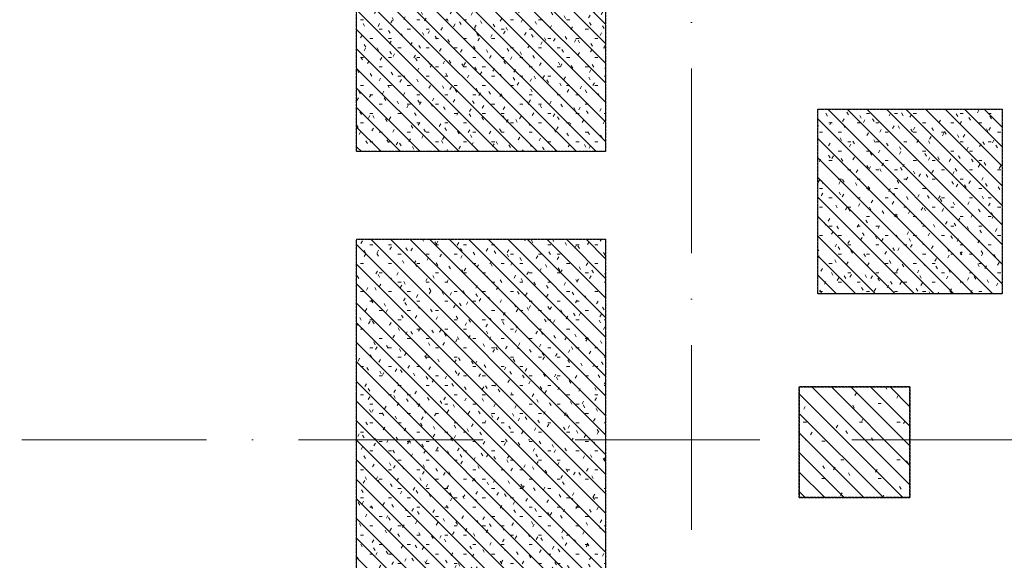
# Model space of a CAD drawing. Header units: millimetres. Extents: x -2694 to 330324, y -17289 to 76899.
# Tile 34 of 142: x 58484 to 69161, y 32444 to 38305. Entities that reach past the tile are written whole.
import ezdxf

# ---------------------------------------------------------------- set-up
doc = ezdxf.new("R2010")
doc.units = ezdxf.units.MM
for name, pattern in [('A_CARA_07', [7, 5, -2]), ('B_CARA_05', [4, 3, -1]), ('IMPORT-A_CARA_15', [760, 500, -130, 0, -130]), ('Čerchovaná 20mm', [3000, 2000, -500, 0, -500])]:
    doc.linetypes.add(name, pattern=pattern)
for name, color, linetype, lineweight in [('CA_OSY', 5, 'IMPORT-A_CARA_15', 13), ('CA_POHHRA18', 9, 'Continuous', 9), ('CA_POHHRA25', 7, 'Continuous', 13), ('CA_ZAKLADY25', 7, 'Continuous', 13), ('CA_ZAKLADY5', 1, 'Continuous', 25)]:
    doc.layers.add(name, color=color, linetype=linetype, lineweight=lineweight)
pattern_1 = [(0, (0, 0), (406.4, 101.6), [33.528, -271.272, 33.528, -271.272, -1625.6]), (0, (0, 0), (406.4, 101.6), [-609.6, 33.528, -576.072, 33.528, -271.272, -711.2]), (0, (0, 0), (406.4, 101.6), [-1524, 33.528, -169.672, 33.528, -474.472]), (120, (152.4, 50.8), (-291.18818, 301.15272), [33.528, -271.272, 33.528, -271.272, -1625.6]), (120, (152.4, 50.8), (-291.18818, 301.15272), [-609.6, 33.528, -576.072, 33.528, -271.272, -711.2]), (120, (152.4, 50.8), (-291.18818, 301.15272), [-1524, 33.528, -169.672, 33.528, -474.472]), (240, (203.2, 254), (-115.21182, -402.75272), [33.528, -271.272, 33.528, -271.272, -1625.6]), (240, (203.2, 254), (-115.21182, -402.75272), [-609.6, 33.528, -576.072, 33.528, -271.272, -711.2]), (240, (203.2, 254), (-115.21182, -402.75272), [-1524, 33.528, -169.672, 33.528, -474.472])]
pattern_2 = [(135, (0, 0), (-106.06602, -106.06602), [])]

# ---------------------------------------------------------------- blocks, each defined once
blk = doc.blocks.new('Fundament_ pravoúhlý - 1200 x 1200 x 4400mm-V57-BOURÁNÍ STÁVAJÍCÍCH ZÁKLADOVÝCH PRVKŮ')
at = {"layer": 'CA_ZAKLADY25'}
h = blk.add_hatch(dxfattribs=at)
h.set_pattern_fill('FP_18', color=256, style=0, pattern_type=2)
h.set_pattern_definition([(0, (-67538.01, -33725.42), (812.8, 203.2), [33.528, -576.072, 33.528, -3827.272]), (0, (-67538.01, -33725.42), (812.8, 203.2), [-643.128, -576.072, 33.528, -1185.672, -2032]), (0, (-67538.01, -33725.42), (812.8, 203.2), [-2438.4, 33.528, -576.072, 33.528, -1388.872]), (0, (-67538.01, -33725.42), (812.8, 203.2), [-3081.528, -372.872, 33.528, -982.472]), (120, (-67233.21, -33623.82), (-582.37636, 602.30545), [33.528, -576.072, 33.528, -3827.272]), (120, (-67233.21, -33623.82), (-582.37636, 602.30545), [-643.128, -576.072, 33.528, -1185.672, -2032]), (120, (-67233.21, -33623.82), (-582.37636, 602.30545), [-2438.4, 33.528, -576.072, 33.528, -1388.872]), (120, (-67233.21, -33623.82), (-582.37636, 602.30545), [-3081.528, -372.872, 33.528, -982.472]), (240, (-67131.62, -33217.42), (-230.42364, -805.50545), [33.528, -576.072, 33.528, -3827.272]), (240, (-67131.62, -33217.42), (-230.42364, -805.50545), [-643.128, -576.072, 33.528, -1185.672, -2032]), (240, (-67131.62, -33217.42), (-230.42364, -805.50545), [-2438.4, 33.528, -576.072, 33.528, -1388.872]), (240, (-67131.62, -33217.42), (-230.42364, -805.50545), [-3081.528, -372.872, 33.528, -982.472])])
h.paths.add_polyline_path([(-600, -600), (600, -600), (600, 600), (-600, 600), (-600, 265)])
at = {"layer": 'CA_ZAKLADY25', "color": 9, "linetype": 'B_CARA_05', "lineweight": 25}
for p, q in [((600, 600), (-600, 600)), ((-600, 600), (-600, -600)), ((-600, -600), (-600, 600)), ((-600, 600), (600, 600)), ((600, -600), (600, 600)), ((600, 600), (600, -600)), ((-600, -600), (600, -600)), ((600, -600), (-600, -600))]:
    blk.add_line(p, q, dxfattribs=at)
blk = doc.blocks.new('11542 TAO základy_rvt-1-BOURÁNÍ STÁVAJÍCÍCH ZÁKLADOVÝCH PRVKŮ')
at = {"layer": 'CA_ZAKLADY25'}
h = blk.add_hatch(dxfattribs=at)
h.set_pattern_fill('FP_8', color=256, style=0, pattern_type=2)
h.set_pattern_definition(pattern_1)
h.paths.add_polyline_path([(64838, 36875), (64838, 41275), (62138, 41275), (62138, 36875), (63363, 36875)])
h = blk.add_hatch(dxfattribs=at)
h.set_pattern_fill('FP_8', color=256, style=0, pattern_type=2)
h.set_pattern_definition(pattern_1)
h.paths.add_polyline_path([(67138, 37335), (67138, 35335), (69138, 35335), (69138, 37335)])
h = blk.add_hatch(dxfattribs=at)
h.set_pattern_fill('FP_8', color=256, style=0, pattern_type=2)
h.set_pattern_definition(pattern_1)
h.paths.add_polyline_path([(64838, 31525), (64838, 35925), (62138, 35925), (62138, 31525), (63363, 31525)])
at = {"layer": 'CA_ZAKLADY25', "color": 9, "linetype": 'B_CARA_05', "lineweight": 25}
for p, q in [((62138, 36875), (62138, 41275)), ((64838, 41275), (64838, 36875)), ((67138, 35335), (67138, 37335)), ((67138, 37335), (69138, 37335)), ((69138, 37335), (69138, 35335)), ((64838, 36875), (62138, 36875)), ((62138, 31525), (62138, 35925)), ((62138, 35925), (64838, 35925)), ((64838, 35925), (64838, 31525)), ((69138, 35335), (67138, 35335))]:
    blk.add_line(p, q, dxfattribs=at)
at = {"layer": 'CA_ZAKLADY5', "color": 253, "linetype": 'B_CARA_05', "lineweight": 13}
for p, q in [((62138, 41275), (62138, 36875)), ((64838, 36875), (64838, 41275)), ((69138, 37335), (67138, 37335)), ((67138, 37335), (67138, 35335)), ((69138, 35335), (69138, 37335)), ((62138, 36875), (64838, 36875)), ((64838, 35925), (62138, 35925)), ((62138, 35925), (62138, 31525)), ((64838, 31525), (64838, 35925)), ((67138, 35335), (69138, 35335))]:
    blk.add_line(p, q, dxfattribs=at)
at = {"layer": 'CA_ZAKLADY25', "color": 9, "linetype": 'B_CARA_05', "lineweight": 25}
blk.add_blockref('Fundament_ pravoúhlý - 1200 x 1200 x 4400mm-V57-BOURÁNÍ STÁVAJÍCÍCH ZÁKLADOVÝCH PRVKŮ', (67538, 33725), dxfattribs=at)

msp = doc.modelspace()

# ---------------------------------------------------------------- hatches: boundary and pattern name
at = {"layer": 'CA_POHHRA18'}
h = msp.add_hatch(dxfattribs=at)
h.set_pattern_fill('FP_191', color=90, style=0, pattern_type=2)
h.set_pattern_definition(pattern_2)
h.paths.add_polyline_path([(64838, 36875.4), (64838, 41275.4), (62138, 41275.4), (62138, 36875.4), (63362.9, 36875.4)])
h = msp.add_hatch(dxfattribs=at)
h.set_pattern_fill('FP_191', color=90, style=0, pattern_type=2)
h.set_pattern_definition(pattern_2)
h.paths.add_polyline_path([(67138, 35335.4), (69138, 35335.4), (69138, 37335.4), (67138, 37335.4)])
h = msp.add_hatch(dxfattribs=at)
h.set_pattern_fill('FP_191', color=90, style=0, pattern_type=2)
h.set_pattern_definition(pattern_2)
h.paths.add_polyline_path([(64838, 31525.4), (64838, 35925.4), (62138, 35925.4), (62138, 31525.4), (63362.9, 31525.4)])
h = msp.add_hatch(dxfattribs=at)
h.set_pattern_fill('FP_191', color=90, style=0, pattern_type=2)
h.set_pattern_definition(pattern_2)
h.paths.add_polyline_path([(68138, 33125.4), (68138, 34325.4), (66938, 34325.4), (66938, 33125.4)])

# ---------------------------------------------------------------- linework, layer by layer
at = {"layer": 'CA_OSY', "linetype": 'Čerchovaná 20mm', "lineweight": 9}
for p, q in [((65770, -226.2), (65770, 75699.1)), ((-1493.6, 33749.9), (299971.9, 33749.9))]:
    msp.add_line(p, q, dxfattribs=at)
at = {"layer": 'CA_POHHRA25', "linetype": 'A_CARA_07', "lineweight": 9}
for p, q in [((62138, 41275.4), (62138, 36875.4)), ((64838, 36875.4), (64838, 41275.4)), ((67138, 37335.4), (67138, 35335.4)), ((69138, 37335.4), (67138, 37335.4)), ((69138, 35335.4), (69138, 37335.4)), ((62138, 36875.4), (64838, 36875.4)), ((62138, 35925.4), (62138, 31525.4)), ((64838, 35925.4), (62138, 35925.4)), ((64838, 31525.4), (64838, 35925.4)), ((67138, 35335.4), (69138, 35335.4)), ((66938, 34325.4), (66938, 33125.4)), ((68138, 34325.4), (66938, 34325.4)), ((68138, 33125.4), (68138, 34325.4)), ((66938, 33125.4), (68138, 33125.4))]:
    msp.add_line(p, q, dxfattribs=at)

# ---------------------------------------------------------------- block references
at = {"lineweight": 5}
msp.add_blockref('11542 TAO základy_rvt-1-BOURÁNÍ STÁVAJÍCÍCH ZÁKLADOVÝCH PRVKŮ', (0, 0), dxfattribs=at)

doc.saveas('drawing.dxf')
